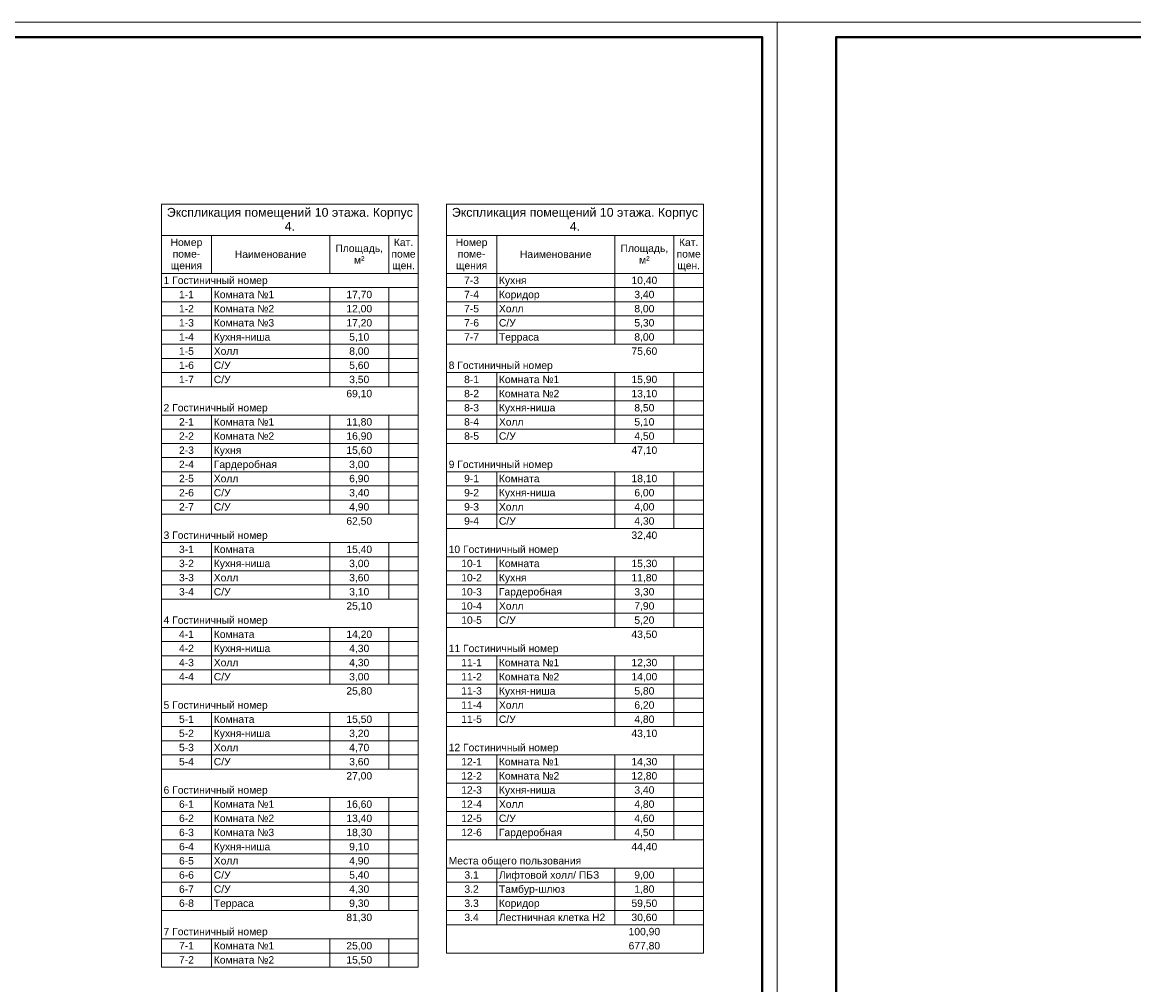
# Model space of a CAD drawing. Header units: millimetres. Extents: x -816133 to 919604, y 87941 to 147341.
# Tile 163 of 256: x -688 to 36945, y 114762 to 147341. Entities that reach past the tile are written whole.
import ezdxf

# ---------------------------------------------------------------- set-up
doc = ezdxf.new("R2010")
doc.units = ezdxf.units.MM
doc.layers.add('A-010-M_LINE-T', color=7, linetype='Continuous', lineweight=18)
doc.layers.add('Z-000-P_SCHED', color=7, linetype='Continuous', lineweight=20)
doc.layers.add('формат', color=250, linetype='Continuous')
doc.styles.add('Arial', font='arial.ttf', dxfattribs={"width": 0.9, "height": 700})
doc.styles.add('Arial_4', font='arial.ttf', dxfattribs={"height": 3})
doc.styles.add('Arial_5', font='arial.ttf', dxfattribs={"height": 2.5})

# ---------------------------------------------------------------- blocks, each defined once
blk = doc.blocks.new('*U1162')
at = {"color": 0, "lineweight": 0}
blk.add_lwpolyline([(-841, 0), (0, 0), (0, 594), (-841, 594)], close=True, dxfattribs=at)
at = {"lineweight": 40}
blk.add_lwpolyline([(-821, 5), (-5, 5), (-5, 589), (-821, 589)], close=True, dxfattribs=at)
at = {"style": 'Arial', "width": 0.9, "flags": 8}
blk.add_attdef('FORMAT', (-36.87, 1.26), '', height=2.8, dxfattribs=at)

msp = doc.modelspace()

# ---------------------------------------------------------------- linework, layer by layer
at = {"layer": 'A-010-M_LINE-T'}
for p, q in [((4022, 141182), (4022, 140124)), ((12722, 141182), (4022, 141182)), ((12722, 140124), (12722, 141182)), ((13675, 141182), (13675, 140124)), ((22375, 141182), (13675, 141182)), ((22375, 140124), (22375, 141182)), ((4022, 140124), (4022, 115356)), ((4022, 140124), (12722, 140124)), ((5722, 140124), (5722, 138836)), ((9722, 140124), (9722, 138836)), ((11722, 140124), (11722, 138836)), ((12722, 140124), (12722, 115356)), ((13675, 140124), (13675, 115835)), ((13675, 140124), (22375, 140124)), ((15375, 140124), (15375, 138836)), ((19375, 140124), (19375, 138836)), ((21375, 140124), (21375, 138836)), ((22375, 140124), (22375, 115835)), ((5722, 138836), (4022, 138836)), ((9722, 138836), (5722, 138836)), ((11722, 138836), (9722, 138836)), ((12722, 138836), (11722, 138836)), ((15375, 138836), (13675, 138836)), ((19375, 138836), (15375, 138836)), ((15375, 138836), (15375, 138357)), ((21375, 138836), (19375, 138836)), ((19375, 138836), (19375, 138357)), ((22375, 138836), (21375, 138836)), ((21375, 138836), (21375, 138357)), ((5722, 138357), (4022, 138357)), ((9722, 138357), (5722, 138357)), ((5722, 138357), (5722, 137878)), ((11722, 138357), (9722, 138357)), ((9722, 138357), (9722, 137878)), ((12722, 138357), (11722, 138357)), ((11722, 138357), (11722, 137878)), ((15375, 138357), (13675, 138357)), ((19375, 138357), (15375, 138357)), ((15375, 138357), (15375, 137878)), ((21375, 138357), (19375, 138357)), ((19375, 138357), (19375, 137878)), ((22375, 138357), (21375, 138357)), ((21375, 138357), (21375, 137878)), ((5722, 137878), (4022, 137878)), ((9722, 137878), (5722, 137878)), ((5722, 137878), (5722, 137398)), ((11722, 137878), (9722, 137878)), ((9722, 137878), (9722, 137398)), ((12722, 137878), (11722, 137878)), ((11722, 137878), (11722, 137398)), ((15375, 137878), (13675, 137878)), ((19375, 137878), (15375, 137878)), ((15375, 137878), (15375, 137398)), ((21375, 137878), (19375, 137878)), ((19375, 137878), (19375, 137398)), ((22375, 137878), (21375, 137878)), ((21375, 137878), (21375, 137398)), ((5722, 137398), (4022, 137398)), ((9722, 137398), (5722, 137398)), ((5722, 137398), (5722, 136919)), ((11722, 137398), (9722, 137398)), ((9722, 137398), (9722, 136919)), ((12722, 137398), (11722, 137398)), ((11722, 137398), (11722, 136919)), ((15375, 137398), (13675, 137398)), ((19375, 137398), (15375, 137398)), ((15375, 137398), (15375, 136919)), ((21375, 137398), (19375, 137398)), ((19375, 137398), (19375, 136919)), ((22375, 137398), (21375, 137398)), ((21375, 137398), (21375, 136919)), ((5722, 136919), (4022, 136919)), ((9722, 136919), (5722, 136919)), ((5722, 136919), (5722, 136440)), ((11722, 136919), (9722, 136919)), ((9722, 136919), (9722, 136440)), ((12722, 136919), (11722, 136919)), ((11722, 136919), (11722, 136440)), ((15375, 136919), (13675, 136919)), ((19375, 136919), (15375, 136919)), ((15375, 136919), (15375, 136440)), ((21375, 136919), (19375, 136919)), ((19375, 136919), (19375, 136440)), ((22375, 136919), (21375, 136919)), ((21375, 136919), (21375, 136440)), ((5722, 136440), (4022, 136440)), ((9722, 136440), (5722, 136440)), ((5722, 136440), (5722, 135961)), ((11722, 136440), (9722, 136440)), ((9722, 136440), (9722, 135961)), ((12722, 136440), (11722, 136440)), ((11722, 136440), (11722, 135961)), ((15375, 136440), (13675, 136440)), ((19375, 136440), (15375, 136440)), ((21375, 136440), (19375, 136440)), ((22375, 136440), (21375, 136440)), ((5722, 135961), (4022, 135961)), ((9722, 135961), (5722, 135961)), ((5722, 135961), (5722, 135482)), ((11722, 135961), (9722, 135961)), ((9722, 135961), (9722, 135482)), ((12722, 135961), (11722, 135961)), ((11722, 135961), (11722, 135482)), ((5722, 135482), (4022, 135482)), ((9722, 135482), (5722, 135482)), ((5722, 135482), (5722, 135003)), ((11722, 135482), (9722, 135482)), ((9722, 135482), (9722, 135003)), ((12722, 135482), (11722, 135482)), ((11722, 135482), (11722, 135003)), ((15375, 135482), (13675, 135482)), ((19375, 135482), (15375, 135482)), ((15375, 135482), (15375, 135003)), ((21375, 135482), (19375, 135482)), ((19375, 135482), (19375, 135003)), ((22375, 135482), (21375, 135482)), ((21375, 135482), (21375, 135003)), ((5722, 135003), (4022, 135003)), ((9722, 135003), (5722, 135003)), ((11722, 135003), (9722, 135003)), ((12722, 135003), (11722, 135003)), ((15375, 135003), (13675, 135003)), ((19375, 135003), (15375, 135003)), ((15375, 135003), (15375, 134523)), ((21375, 135003), (19375, 135003)), ((19375, 135003), (19375, 134523)), ((22375, 135003), (21375, 135003)), ((21375, 135003), (21375, 134523)), ((15375, 134523), (13675, 134523)), ((19375, 134523), (15375, 134523)), ((15375, 134523), (15375, 134044)), ((21375, 134523), (19375, 134523)), ((19375, 134523), (19375, 134044)), ((22375, 134523), (21375, 134523)), ((21375, 134523), (21375, 134044)), ((5722, 134044), (4022, 134044)), ((9722, 134044), (5722, 134044)), ((5722, 134044), (5722, 133565)), ((11722, 134044), (9722, 134044)), ((9722, 134044), (9722, 133565)), ((12722, 134044), (11722, 134044)), ((11722, 134044), (11722, 133565)), ((15375, 134044), (13675, 134044)), ((19375, 134044), (15375, 134044)), ((15375, 134044), (15375, 133565)), ((21375, 134044), (19375, 134044)), ((19375, 134044), (19375, 133565)), ((22375, 134044), (21375, 134044)), ((21375, 134044), (21375, 133565)), ((5722, 133565), (4022, 133565)), ((9722, 133565), (5722, 133565)), ((5722, 133565), (5722, 133086)), ((11722, 133565), (9722, 133565)), ((9722, 133565), (9722, 133086)), ((12722, 133565), (11722, 133565)), ((11722, 133565), (11722, 133086)), ((15375, 133565), (13675, 133565)), ((19375, 133565), (15375, 133565)), ((15375, 133565), (15375, 133086)), ((21375, 133565), (19375, 133565)), ((19375, 133565), (19375, 133086)), ((22375, 133565), (21375, 133565)), ((21375, 133565), (21375, 133086)), ((5722, 133086), (4022, 133086)), ((9722, 133086), (5722, 133086)), ((5722, 133086), (5722, 132607)), ((11722, 133086), (9722, 133086)), ((9722, 133086), (9722, 132607)), ((12722, 133086), (11722, 133086)), ((11722, 133086), (11722, 132607)), ((15375, 133086), (13675, 133086)), ((19375, 133086), (15375, 133086)), ((21375, 133086), (19375, 133086)), ((22375, 133086), (21375, 133086)), ((5722, 132607), (4022, 132607)), ((9722, 132607), (5722, 132607)), ((5722, 132607), (5722, 132127)), ((11722, 132607), (9722, 132607)), ((9722, 132607), (9722, 132127)), ((12722, 132607), (11722, 132607)), ((11722, 132607), (11722, 132127)), ((5722, 132127), (4022, 132127)), ((9722, 132127), (5722, 132127)), ((5722, 132127), (5722, 131648)), ((11722, 132127), (9722, 132127)), ((9722, 132127), (9722, 131648)), ((12722, 132127), (11722, 132127)), ((11722, 132127), (11722, 131648)), ((15375, 132127), (13675, 132127)), ((19375, 132127), (15375, 132127)), ((15375, 132127), (15375, 131648)), ((21375, 132127), (19375, 132127)), ((19375, 132127), (19375, 131648)), ((22375, 132127), (21375, 132127)), ((21375, 132127), (21375, 131648)), ((5722, 131648), (4022, 131648)), ((9722, 131648), (5722, 131648)), ((5722, 131648), (5722, 131169)), ((11722, 131648), (9722, 131648)), ((9722, 131648), (9722, 131169)), ((12722, 131648), (11722, 131648)), ((11722, 131648), (11722, 131169)), ((15375, 131648), (13675, 131648)), ((19375, 131648), (15375, 131648)), ((15375, 131648), (15375, 131169)), ((21375, 131648), (19375, 131648)), ((19375, 131648), (19375, 131169)), ((22375, 131648), (21375, 131648)), ((21375, 131648), (21375, 131169)), ((5722, 131169), (4022, 131169)), ((9722, 131169), (5722, 131169)), ((5722, 131169), (5722, 130690)), ((11722, 131169), (9722, 131169)), ((9722, 131169), (9722, 130690)), ((12722, 131169), (11722, 131169)), ((11722, 131169), (11722, 130690)), ((15375, 131169), (13675, 131169)), ((19375, 131169), (15375, 131169)), ((15375, 131169), (15375, 130690)), ((21375, 131169), (19375, 131169)), ((19375, 131169), (19375, 130690)), ((22375, 131169), (21375, 131169)), ((21375, 131169), (21375, 130690)), ((5722, 130690), (4022, 130690)), ((9722, 130690), (5722, 130690)), ((11722, 130690), (9722, 130690)), ((12722, 130690), (11722, 130690)), ((15375, 130690), (13675, 130690)), ((19375, 130690), (15375, 130690)), ((15375, 130690), (15375, 130211)), ((21375, 130690), (19375, 130690)), ((19375, 130690), (19375, 130211)), ((22375, 130690), (21375, 130690)), ((21375, 130690), (21375, 130211)), ((15375, 130211), (13675, 130211)), ((19375, 130211), (15375, 130211)), ((21375, 130211), (19375, 130211)), ((22375, 130211), (21375, 130211)), ((5722, 129732), (4022, 129732)), ((9722, 129732), (5722, 129732)), ((5722, 129732), (5722, 129252)), ((11722, 129732), (9722, 129732)), ((9722, 129732), (9722, 129252)), ((12722, 129732), (11722, 129732)), ((11722, 129732), (11722, 129252)), ((5722, 129252), (4022, 129252)), ((9722, 129252), (5722, 129252)), ((5722, 129252), (5722, 128773)), ((11722, 129252), (9722, 129252)), ((9722, 129252), (9722, 128773)), ((12722, 129252), (11722, 129252)), ((11722, 129252), (11722, 128773)), ((15375, 129252), (13675, 129252)), ((19375, 129252), (15375, 129252)), ((15375, 129252), (15375, 128773)), ((21375, 129252), (19375, 129252)), ((19375, 129252), (19375, 128773)), ((22375, 129252), (21375, 129252)), ((21375, 129252), (21375, 128773)), ((5722, 128773), (4022, 128773)), ((9722, 128773), (5722, 128773)), ((5722, 128773), (5722, 128294)), ((11722, 128773), (9722, 128773)), ((9722, 128773), (9722, 128294)), ((12722, 128773), (11722, 128773)), ((11722, 128773), (11722, 128294)), ((15375, 128773), (13675, 128773)), ((19375, 128773), (15375, 128773)), ((15375, 128773), (15375, 128294)), ((21375, 128773), (19375, 128773)), ((19375, 128773), (19375, 128294)), ((22375, 128773), (21375, 128773)), ((21375, 128773), (21375, 128294)), ((5722, 128294), (4022, 128294)), ((9722, 128294), (5722, 128294)), ((5722, 128294), (5722, 127815)), ((11722, 128294), (9722, 128294)), ((9722, 128294), (9722, 127815)), ((12722, 128294), (11722, 128294)), ((11722, 128294), (11722, 127815)), ((15375, 128294), (13675, 128294)), ((19375, 128294), (15375, 128294)), ((15375, 128294), (15375, 127815)), ((21375, 128294), (19375, 128294)), ((19375, 128294), (19375, 127815)), ((22375, 128294), (21375, 128294)), ((21375, 128294), (21375, 127815)), ((5722, 127815), (4022, 127815)), ((9722, 127815), (5722, 127815)), ((11722, 127815), (9722, 127815)), ((12722, 127815), (11722, 127815)), ((15375, 127815), (13675, 127815)), ((19375, 127815), (15375, 127815)), ((15375, 127815), (15375, 127336)), ((21375, 127815), (19375, 127815)), ((19375, 127815), (19375, 127336)), ((22375, 127815), (21375, 127815)), ((21375, 127815), (21375, 127336)), ((15375, 127336), (13675, 127336)), ((19375, 127336), (15375, 127336)), ((15375, 127336), (15375, 126857)), ((21375, 127336), (19375, 127336)), ((19375, 127336), (19375, 126857)), ((22375, 127336), (21375, 127336)), ((21375, 127336), (21375, 126857)), ((5722, 126857), (4022, 126857)), ((9722, 126857), (5722, 126857)), ((5722, 126857), (5722, 126377)), ((11722, 126857), (9722, 126857)), ((9722, 126857), (9722, 126377)), ((12722, 126857), (11722, 126857)), ((11722, 126857), (11722, 126377)), ((15375, 126857), (13675, 126857)), ((19375, 126857), (15375, 126857)), ((21375, 126857), (19375, 126857)), ((22375, 126857), (21375, 126857)), ((5722, 126377), (4022, 126377)), ((9722, 126377), (5722, 126377)), ((5722, 126377), (5722, 125898)), ((11722, 126377), (9722, 126377)), ((9722, 126377), (9722, 125898)), ((12722, 126377), (11722, 126377)), ((11722, 126377), (11722, 125898)), ((5722, 125898), (4022, 125898)), ((9722, 125898), (5722, 125898)), ((5722, 125898), (5722, 125419)), ((11722, 125898), (9722, 125898)), ((9722, 125898), (9722, 125419)), ((12722, 125898), (11722, 125898)), ((11722, 125898), (11722, 125419)), ((15375, 125898), (13675, 125898)), ((19375, 125898), (15375, 125898)), ((15375, 125898), (15375, 125419)), ((21375, 125898), (19375, 125898)), ((19375, 125898), (19375, 125419)), ((22375, 125898), (21375, 125898)), ((21375, 125898), (21375, 125419)), ((5722, 125419), (4022, 125419)), ((9722, 125419), (5722, 125419)), ((5722, 125419), (5722, 124940)), ((11722, 125419), (9722, 125419)), ((9722, 125419), (9722, 124940)), ((12722, 125419), (11722, 125419)), ((11722, 125419), (11722, 124940)), ((15375, 125419), (13675, 125419)), ((19375, 125419), (15375, 125419)), ((15375, 125419), (15375, 124940)), ((21375, 125419), (19375, 125419)), ((19375, 125419), (19375, 124940)), ((22375, 125419), (21375, 125419)), ((21375, 125419), (21375, 124940)), ((5722, 124940), (4022, 124940)), ((9722, 124940), (5722, 124940)), ((11722, 124940), (9722, 124940)), ((12722, 124940), (11722, 124940)), ((15375, 124940), (13675, 124940)), ((19375, 124940), (15375, 124940)), ((15375, 124940), (15375, 124461)), ((21375, 124940), (19375, 124940)), ((19375, 124940), (19375, 124461)), ((22375, 124940), (21375, 124940)), ((21375, 124940), (21375, 124461)), ((15375, 124461), (13675, 124461)), ((19375, 124461), (15375, 124461)), ((15375, 124461), (15375, 123981)), ((21375, 124461), (19375, 124461)), ((19375, 124461), (19375, 123981)), ((22375, 124461), (21375, 124461)), ((21375, 124461), (21375, 123981)), ((5722, 123981), (4022, 123981)), ((9722, 123981), (5722, 123981)), ((5722, 123981), (5722, 123502)), ((11722, 123981), (9722, 123981)), ((9722, 123981), (9722, 123502)), ((12722, 123981), (11722, 123981)), ((11722, 123981), (11722, 123502)), ((15375, 123981), (13675, 123981)), ((19375, 123981), (15375, 123981)), ((15375, 123981), (15375, 123502)), ((21375, 123981), (19375, 123981)), ((19375, 123981), (19375, 123502)), ((22375, 123981), (21375, 123981)), ((21375, 123981), (21375, 123502)), ((5722, 123502), (4022, 123502)), ((9722, 123502), (5722, 123502)), ((5722, 123502), (5722, 123023)), ((11722, 123502), (9722, 123502)), ((9722, 123502), (9722, 123023)), ((12722, 123502), (11722, 123502)), ((11722, 123502), (11722, 123023)), ((15375, 123502), (13675, 123502)), ((19375, 123502), (15375, 123502)), ((21375, 123502), (19375, 123502)), ((22375, 123502), (21375, 123502)), ((5722, 123023), (4022, 123023)), ((9722, 123023), (5722, 123023)), ((5722, 123023), (5722, 122544)), ((11722, 123023), (9722, 123023)), ((9722, 123023), (9722, 122544)), ((12722, 123023), (11722, 123023)), ((11722, 123023), (11722, 122544)), ((5722, 122544), (4022, 122544)), ((9722, 122544), (5722, 122544)), ((5722, 122544), (5722, 122065)), ((11722, 122544), (9722, 122544)), ((9722, 122544), (9722, 122065)), ((12722, 122544), (11722, 122544)), ((11722, 122544), (11722, 122065)), ((15375, 122544), (13675, 122544)), ((19375, 122544), (15375, 122544)), ((15375, 122544), (15375, 122065)), ((21375, 122544), (19375, 122544)), ((19375, 122544), (19375, 122065)), ((22375, 122544), (21375, 122544)), ((21375, 122544), (21375, 122065)), ((5722, 122065), (4022, 122065)), ((9722, 122065), (5722, 122065)), ((11722, 122065), (9722, 122065)), ((12722, 122065), (11722, 122065)), ((15375, 122065), (13675, 122065)), ((19375, 122065), (15375, 122065)), ((15375, 122065), (15375, 121586)), ((21375, 122065), (19375, 122065)), ((19375, 122065), (19375, 121586)), ((22375, 122065), (21375, 122065)), ((21375, 122065), (21375, 121586)), ((15375, 121586), (13675, 121586)), ((19375, 121586), (15375, 121586)), ((15375, 121586), (15375, 121106)), ((21375, 121586), (19375, 121586)), ((19375, 121586), (19375, 121106)), ((22375, 121586), (21375, 121586)), ((21375, 121586), (21375, 121106)), ((5722, 121106), (4022, 121106)), ((9722, 121106), (5722, 121106)), ((5722, 121106), (5722, 120627)), ((11722, 121106), (9722, 121106)), ((9722, 121106), (9722, 120627)), ((12722, 121106), (11722, 121106)), ((11722, 121106), (11722, 120627)), ((15375, 121106), (13675, 121106)), ((19375, 121106), (15375, 121106)), ((15375, 121106), (15375, 120627)), ((21375, 121106), (19375, 121106)), ((19375, 121106), (19375, 120627)), ((22375, 121106), (21375, 121106)), ((21375, 121106), (21375, 120627)), ((5722, 120627), (4022, 120627)), ((9722, 120627), (5722, 120627)), ((5722, 120627), (5722, 120148)), ((11722, 120627), (9722, 120627)), ((9722, 120627), (9722, 120148)), ((12722, 120627), (11722, 120627)), ((11722, 120627), (11722, 120148)), ((15375, 120627), (13675, 120627)), ((19375, 120627), (15375, 120627)), ((15375, 120627), (15375, 120148)), ((21375, 120627), (19375, 120627)), ((19375, 120627), (19375, 120148)), ((22375, 120627), (21375, 120627)), ((21375, 120627), (21375, 120148)), ((5722, 120148), (4022, 120148)), ((9722, 120148), (5722, 120148)), ((5722, 120148), (5722, 119669)), ((11722, 120148), (9722, 120148)), ((9722, 120148), (9722, 119669)), ((12722, 120148), (11722, 120148)), ((11722, 120148), (11722, 119669)), ((15375, 120148), (13675, 120148)), ((19375, 120148), (15375, 120148)), ((15375, 120148), (15375, 119669)), ((21375, 120148), (19375, 120148)), ((19375, 120148), (19375, 119669)), ((22375, 120148), (21375, 120148)), ((21375, 120148), (21375, 119669)), ((5722, 119669), (4022, 119669)), ((9722, 119669), (5722, 119669)), ((5722, 119669), (5722, 119190)), ((11722, 119669), (9722, 119669)), ((9722, 119669), (9722, 119190)), ((12722, 119669), (11722, 119669)), ((11722, 119669), (11722, 119190)), ((15375, 119669), (13675, 119669)), ((19375, 119669), (15375, 119669)), ((21375, 119669), (19375, 119669)), ((22375, 119669), (21375, 119669)), ((5722, 119190), (4022, 119190)), ((9722, 119190), (5722, 119190)), ((5722, 119190), (5722, 118710)), ((11722, 119190), (9722, 119190)), ((9722, 119190), (9722, 118710)), ((12722, 119190), (11722, 119190)), ((11722, 119190), (11722, 118710)), ((5722, 118710), (4022, 118710)), ((9722, 118710), (5722, 118710)), ((5722, 118710), (5722, 118231)), ((11722, 118710), (9722, 118710)), ((9722, 118710), (9722, 118231)), ((12722, 118710), (11722, 118710)), ((11722, 118710), (11722, 118231)), ((15375, 118710), (13675, 118710)), ((19375, 118710), (15375, 118710)), ((15375, 118710), (15375, 118231)), ((21375, 118710), (19375, 118710)), ((19375, 118710), (19375, 118231)), ((22375, 118710), (21375, 118710)), ((21375, 118710), (21375, 118231)), ((5722, 118231), (4022, 118231)), ((9722, 118231), (5722, 118231)), ((5722, 118231), (5722, 117752)), ((11722, 118231), (9722, 118231)), ((9722, 118231), (9722, 117752)), ((12722, 118231), (11722, 118231)), ((11722, 118231), (11722, 117752)), ((15375, 118231), (13675, 118231)), ((19375, 118231), (15375, 118231)), ((15375, 118231), (15375, 117752)), ((21375, 118231), (19375, 118231)), ((19375, 118231), (19375, 117752)), ((22375, 118231), (21375, 118231)), ((21375, 118231), (21375, 117752)), ((5722, 117752), (4022, 117752)), ((9722, 117752), (5722, 117752)), ((5722, 117752), (5722, 117273)), ((11722, 117752), (9722, 117752)), ((9722, 117752), (9722, 117273)), ((12722, 117752), (11722, 117752)), ((11722, 117752), (11722, 117273)), ((15375, 117752), (13675, 117752)), ((19375, 117752), (15375, 117752)), ((15375, 117752), (15375, 117273)), ((21375, 117752), (19375, 117752)), ((19375, 117752), (19375, 117273)), ((22375, 117752), (21375, 117752)), ((21375, 117752), (21375, 117273)), ((5722, 117273), (4022, 117273)), ((9722, 117273), (5722, 117273)), ((11722, 117273), (9722, 117273)), ((12722, 117273), (11722, 117273)), ((15375, 117273), (13675, 117273)), ((19375, 117273), (15375, 117273)), ((15375, 117273), (15375, 116794)), ((21375, 117273), (19375, 117273)), ((19375, 117273), (19375, 116794)), ((22375, 117273), (21375, 117273)), ((21375, 117273), (21375, 116794)), ((15375, 116794), (13675, 116794)), ((19375, 116794), (15375, 116794)), ((21375, 116794), (19375, 116794)), ((22375, 116794), (21375, 116794)), ((5722, 116315), (4022, 116315)), ((9722, 116315), (5722, 116315)), ((5722, 116315), (5722, 115835)), ((11722, 116315), (9722, 116315)), ((9722, 116315), (9722, 115835)), ((12722, 116315), (11722, 116315)), ((11722, 116315), (11722, 115835)), ((5722, 115835), (4022, 115835)), ((9722, 115835), (5722, 115835)), ((5722, 115835), (5722, 115356)), ((11722, 115835), (9722, 115835)), ((9722, 115835), (9722, 115356)), ((12722, 115835), (11722, 115835)), ((11722, 115835), (11722, 115356)), ((22375, 115835), (13675, 115835)), ((12722, 115356), (4022, 115356))]:
    msp.add_line(p, q, dxfattribs=at)

# ---------------------------------------------------------------- block references
at = {"layer": 'формат', "xscale": 100, "yscale": 100, "zscale": 100}
for p in [(24867, 87941), (108967, 87941)]:
    msp.add_blockref('*U1162', p, dxfattribs=at)

# ---------------------------------------------------------------- texts
at = {"layer": 'Z-000-P_SCHED', "line_spacing_factor": 0.941778}
for s, insert, char_height, width, attachment_point, style in [('Экспликация помещений 10 этажа. Корпус\\P4.', (8372, 141056), 300, 9945.56, 2, 'Arial_4'), ('Экспликация помещений 10 этажа. Корпус\\P4.', (18025, 141056), 300, 9945.56, 2, 'Arial_4'), ('Номер\\Pпоме-\\Pщения', (4872, 140018), 250, 1285.52, 2, 'Arial_5'), ('Кат.\\Pпоме\\Pщен.', (12222, 140018), 250, 979.44, 2, 'Arial_5'), ('Номер\\Pпоме-\\Pщения', (14525, 140018), 250, 1285.52, 2, 'Arial_5'), ('Кат.\\Pпоме\\Pщен.', (21875, 140018), 250, 979.44, 2, 'Arial_5'), ('Площадь,\\Pм\\fArial|b0|i0|c238|p34|;²', (10722, 139816), 250, 1925.21, 2, 'Arial_5'), ('Площадь,\\Pм\\fArial|b0|i0|c238|p34|;²', (20375, 139816), 250, 1925.21, 2, 'Arial_5'), ('Наименование', (7722, 139614), 250, 2895.47, 2, 'Arial_5'), ('Наименование', (17375, 139614), 250, 2895.47, 2, 'Arial_5'), ('1 Гостиничный номер', (4097, 138731), 250, 4211.6, 1, 'Arial_5'), ('7-3', (14525, 138731), 250, 602.97, 2, 'Arial_5'), ('Кухня', (15450, 138731), 250, 1104.93, 1, 'Arial_5'), ('10,40', (20375, 138731), 250, 1046.78, 2, 'Arial_5'), ('1-1', (4872, 138251), 250, 602.97, 2, 'Arial_5'), ('Комната №1', (5797, 138251), 250, 2442.48, 1, 'Arial_5'), ('17,70', (10722, 138251), 250, 1046.78, 2, 'Arial_5'), ('7-4', (14525, 138251), 250, 602.97, 2, 'Arial_5'), ('Коридор', (15450, 138251), 250, 1646.69, 1, 'Arial_5'), ('3,40', (20375, 138251), 250, 814.16, 2, 'Arial_5'), ('1-2', (4872, 137772), 250, 602.97, 2, 'Arial_5'), ('Комната №2', (5797, 137772), 250, 2442.48, 1, 'Arial_5'), ('12,00', (10722, 137772), 250, 1046.78, 2, 'Arial_5'), ('7-5', (14525, 137772), 250, 602.97, 2, 'Arial_5'), ('Холл', (15450, 137772), 250, 994.74, 1, 'Arial_5'), ('8,00', (20375, 137772), 250, 814.16, 2, 'Arial_5'), ('1-3', (4872, 137293), 250, 602.97, 2, 'Arial_5'), ('Комната №3', (5797, 137293), 250, 2442.48, 1, 'Arial_5'), ('17,20', (10722, 137293), 250, 1046.78, 2, 'Arial_5'), ('7-6', (14525, 137293), 250, 602.97, 2, 'Arial_5'), ('С/У', (15450, 137293), 250, 679.49, 1, 'Arial_5'), ('5,30', (20375, 137293), 250, 814.16, 2, 'Arial_5'), ('1-4', (4872, 136814), 250, 602.97, 2, 'Arial_5'), ('Кухня-ниша', (5797, 136814), 250, 2271.08, 1, 'Arial_5'), ('5,10', (10722, 136814), 250, 814.16, 2, 'Arial_5'), ('7-7', (14525, 136814), 250, 602.97, 2, 'Arial_5'), ('Терраса', (15450, 136814), 250, 1625.26, 1, 'Arial_5'), ('8,00', (20375, 136814), 250, 814.16, 2, 'Arial_5'), ('1-5', (4872, 136335), 250, 602.97, 2, 'Arial_5'), ('Холл', (5797, 136335), 250, 994.74, 1, 'Arial_5'), ('8,00', (10722, 136335), 250, 814.16, 2, 'Arial_5'), ('75,60', (20375, 136335), 250, 1046.78, 2, 'Arial_5'), ('1-6', (4872, 135856), 250, 602.97, 2, 'Arial_5'), ('С/У', (5797, 135856), 250, 679.49, 1, 'Arial_5'), ('5,60', (10722, 135856), 250, 814.16, 2, 'Arial_5'), ('8 Гостиничный номер', (13750, 135856), 250, 4211.6, 1, 'Arial_5'), ('1-7', (4872, 135376), 250, 602.97, 2, 'Arial_5'), ('С/У', (5797, 135376), 250, 679.49, 1, 'Arial_5'), ('3,50', (10722, 135376), 250, 814.16, 2, 'Arial_5'), ('8-1', (14525, 135376), 250, 602.97, 2, 'Arial_5'), ('Комната №1', (15450, 135376), 250, 2442.48, 1, 'Arial_5'), ('15,90', (20375, 135376), 250, 1046.78, 2, 'Arial_5'), ('69,10', (10722, 134897), 250, 1046.78, 2, 'Arial_5'), ('8-2', (14525, 134897), 250, 602.97, 2, 'Arial_5'), ('Комната №2', (15450, 134897), 250, 2442.48, 1, 'Arial_5'), ('13,10', (20375, 134897), 250, 1046.78, 2, 'Arial_5'), ('2 Гостиничный номер', (4097, 134418), 250, 4211.6, 1, 'Arial_5'), ('8-3', (14525, 134418), 250, 602.97, 2, 'Arial_5'), ('Кухня-ниша', (15450, 134418), 250, 2271.08, 1, 'Arial_5'), ('8,50', (20375, 134418), 250, 814.16, 2, 'Arial_5'), ('2-1', (4872, 133939), 250, 602.97, 2, 'Arial_5'), ('Комната №1', (5797, 133939), 250, 2442.48, 1, 'Arial_5'), ('11,80', (10722, 133939), 250, 1046.78, 2, 'Arial_5'), ('8-4', (14525, 133939), 250, 602.97, 2, 'Arial_5'), ('Холл', (15450, 133939), 250, 994.74, 1, 'Arial_5'), ('5,10', (20375, 133939), 250, 814.16, 2, 'Arial_5'), ('2-2', (4872, 133460), 250, 602.97, 2, 'Arial_5'), ('Комната №2', (5797, 133460), 250, 2442.48, 1, 'Arial_5'), ('16,90', (10722, 133460), 250, 1046.78, 2, 'Arial_5'), ('8-5', (14525, 133460), 250, 602.97, 2, 'Arial_5'), ('С/У', (15450, 133460), 250, 679.49, 1, 'Arial_5'), ('4,50', (20375, 133460), 250, 814.16, 2, 'Arial_5'), ('2-3', (4872, 132981), 250, 602.97, 2, 'Arial_5'), ('Кухня', (5797, 132981), 250, 1104.93, 1, 'Arial_5'), ('15,60', (10722, 132981), 250, 1046.78, 2, 'Arial_5'), ('47,10', (20375, 132981), 250, 1046.78, 2, 'Arial_5'), ('2-4', (4872, 132501), 250, 602.97, 2, 'Arial_5'), ('Гардеробная', (5797, 132501), 250, 2558.79, 1, 'Arial_5'), ('3,00', (10722, 132501), 250, 814.16, 2, 'Arial_5'), ('9 Гостиничный номер', (13750, 132501), 250, 4211.6, 1, 'Arial_5'), ('2-5', (4872, 132022), 250, 602.97, 2, 'Arial_5'), ('Холл', (5797, 132022), 250, 994.74, 1, 'Arial_5'), ('6,90', (10722, 132022), 250, 814.16, 2, 'Arial_5'), ('9-1', (14525, 132022), 250, 602.97, 2, 'Arial_5'), ('Комната', (15450, 132022), 250, 1646.69, 1, 'Arial_5'), ('18,10', (20375, 132022), 250, 1046.78, 2, 'Arial_5'), ('2-6', (4872, 131543), 250, 602.97, 2, 'Arial_5'), ('С/У', (5797, 131543), 250, 679.49, 1, 'Arial_5'), ('3,40', (10722, 131543), 250, 814.16, 2, 'Arial_5'), ('9-2', (14525, 131543), 250, 602.97, 2, 'Arial_5'), ('Кухня-ниша', (15450, 131543), 250, 2271.08, 1, 'Arial_5'), ('6,00', (20375, 131543), 250, 814.16, 2, 'Arial_5'), ('2-7', (4872, 131064), 250, 602.97, 2, 'Arial_5'), ('С/У', (5797, 131064), 250, 679.49, 1, 'Arial_5'), ('4,90', (10722, 131064), 250, 814.16, 2, 'Arial_5'), ('9-3', (14525, 131064), 250, 602.97, 2, 'Arial_5'), ('Холл', (15450, 131064), 250, 994.74, 1, 'Arial_5'), ('4,00', (20375, 131064), 250, 814.16, 2, 'Arial_5'), ('62,50', (10722, 130585), 250, 1046.78, 2, 'Arial_5'), ('9-4', (14525, 130585), 250, 602.97, 2, 'Arial_5'), ('С/У', (15450, 130585), 250, 679.49, 1, 'Arial_5'), ('4,30', (20375, 130585), 250, 814.16, 2, 'Arial_5'), ('3 Гостиничный номер', (4097, 130105), 250, 4211.6, 1, 'Arial_5'), ('32,40', (20375, 130105), 250, 1046.78, 2, 'Arial_5'), ('3-1', (4872, 129626), 250, 602.97, 2, 'Arial_5'), ('Комната', (5797, 129626), 250, 1646.69, 1, 'Arial_5'), ('15,40', (10722, 129626), 250, 1046.78, 2, 'Arial_5'), ('10 Гостиничный номер', (13750, 129626), 250, 4444.21, 1, 'Arial_5'), ('3-2', (4872, 129147), 250, 602.97, 2, 'Arial_5'), ('Кухня-ниша', (5797, 129147), 250, 2271.08, 1, 'Arial_5'), ('3,00', (10722, 129147), 250, 814.16, 2, 'Arial_5'), ('10-1', (14525, 129147), 250, 835.59, 2, 'Arial_5'), ('Комната', (15450, 129147), 250, 1646.69, 1, 'Arial_5'), ('15,30', (20375, 129147), 250, 1046.78, 2, 'Arial_5'), ('3-3', (4872, 128668), 250, 602.97, 2, 'Arial_5'), ('Холл', (5797, 128668), 250, 994.74, 1, 'Arial_5'), ('3,60', (10722, 128668), 250, 814.16, 2, 'Arial_5'), ('10-2', (14525, 128668), 250, 835.59, 2, 'Arial_5'), ('Кухня', (15450, 128668), 250, 1104.93, 1, 'Arial_5'), ('11,80', (20375, 128668), 250, 1046.78, 2, 'Arial_5'), ('3-4', (4872, 128189), 250, 602.97, 2, 'Arial_5'), ('С/У', (5797, 128189), 250, 679.49, 1, 'Arial_5'), ('3,10', (10722, 128189), 250, 814.16, 2, 'Arial_5'), ('10-3', (14525, 128189), 250, 835.59, 2, 'Arial_5'), ('Гардеробная', (15450, 128189), 250, 2558.79, 1, 'Arial_5'), ('3,30', (20375, 128189), 250, 814.16, 2, 'Arial_5'), ('25,10', (10722, 127710), 250, 1046.78, 2, 'Arial_5'), ('10-4', (14525, 127710), 250, 835.59, 2, 'Arial_5'), ('Холл', (15450, 127710), 250, 994.74, 1, 'Arial_5'), ('7,90', (20375, 127710), 250, 814.16, 2, 'Arial_5'), ('4 Гостиничный номер', (4097, 127230), 250, 4211.6, 1, 'Arial_5'), ('10-5', (14525, 127230), 250, 835.59, 2, 'Arial_5'), ('С/У', (15450, 127230), 250, 679.49, 1, 'Arial_5'), ('5,20', (20375, 127230), 250, 814.16, 2, 'Arial_5'), ('4-1', (4872, 126751), 250, 602.97, 2, 'Arial_5'), ('Комната', (5797, 126751), 250, 1646.69, 1, 'Arial_5'), ('14,20', (10722, 126751), 250, 1046.78, 2, 'Arial_5'), ('43,50', (20375, 126751), 250, 1046.78, 2, 'Arial_5'), ('4-2', (4872, 126272), 250, 602.97, 2, 'Arial_5'), ('Кухня-ниша', (5797, 126272), 250, 2271.08, 1, 'Arial_5'), ('4,30', (10722, 126272), 250, 814.16, 2, 'Arial_5'), ('11 Гостиничный номер', (13750, 126272), 250, 4444.21, 1, 'Arial_5'), ('4-3', (4872, 125793), 250, 602.97, 2, 'Arial_5'), ('Холл', (5797, 125793), 250, 994.74, 1, 'Arial_5'), ('4,30', (10722, 125793), 250, 814.16, 2, 'Arial_5'), ('11-1', (14525, 125793), 250, 835.59, 2, 'Arial_5'), ('Комната №1', (15450, 125793), 250, 2442.48, 1, 'Arial_5'), ('12,30', (20375, 125793), 250, 1046.78, 2, 'Arial_5'), ('С/У', (5797, 125314), 250, 679.49, 1, 'Arial_5'), ('3,00', (10722, 125314), 250, 814.16, 2, 'Arial_5'), ('11-2', (14525, 125314), 250, 835.59, 2, 'Arial_5'), ('Комната №2', (15450, 125314), 250, 2442.48, 1, 'Arial_5'), ('14,00', (20375, 125314), 250, 1046.78, 2, 'Arial_5'), ('4-4', (4872, 125314), 250, 602.97, 2, 'Arial_5'), ('25,80', (10722, 124834), 250, 1046.78, 2, 'Arial_5'), ('11-3', (14525, 124834), 250, 835.59, 2, 'Arial_5'), ('Кухня-ниша', (15450, 124834), 250, 2271.08, 1, 'Arial_5'), ('5,80', (20375, 124834), 250, 814.16, 2, 'Arial_5'), ('5 Гостиничный номер', (4097, 124355), 250, 4211.6, 1, 'Arial_5'), ('11-4', (14525, 124355), 250, 835.59, 2, 'Arial_5'), ('Холл', (15450, 124355), 250, 994.74, 1, 'Arial_5'), ('6,20', (20375, 124355), 250, 814.16, 2, 'Arial_5'), ('5-1', (4872, 123876), 250, 602.97, 2, 'Arial_5'), ('Комната', (5797, 123876), 250, 1646.69, 1, 'Arial_5'), ('15,50', (10722, 123876), 250, 1046.78, 2, 'Arial_5'), ('11-5', (14525, 123876), 250, 835.59, 2, 'Arial_5'), ('С/У', (15450, 123876), 250, 679.49, 1, 'Arial_5'), ('4,80', (20375, 123876), 250, 814.16, 2, 'Arial_5'), ('5-2', (4872, 123397), 250, 602.97, 2, 'Arial_5'), ('Кухня-ниша', (5797, 123397), 250, 2271.08, 1, 'Arial_5'), ('3,20', (10722, 123397), 250, 814.16, 2, 'Arial_5'), ('43,10', (20375, 123397), 250, 1046.78, 2, 'Arial_5'), ('5-3', (4872, 122918), 250, 602.97, 2, 'Arial_5'), ('Холл', (5797, 122918), 250, 994.74, 1, 'Arial_5'), ('4,70', (10722, 122918), 250, 814.16, 2, 'Arial_5'), ('12 Гостиничный номер', (13750, 122918), 250, 4444.21, 1, 'Arial_5'), ('5-4', (4872, 122439), 250, 602.97, 2, 'Arial_5'), ('С/У', (5797, 122439), 250, 679.49, 1, 'Arial_5'), ('3,60', (10722, 122439), 250, 814.16, 2, 'Arial_5'), ('12-1', (14525, 122439), 250, 835.59, 2, 'Arial_5'), ('Комната №1', (15450, 122439), 250, 2442.48, 1, 'Arial_5'), ('14,30', (20375, 122439), 250, 1046.78, 2, 'Arial_5'), ('27,00', (10722, 121959), 250, 1046.78, 2, 'Arial_5'), ('12-2', (14525, 121959), 250, 835.59, 2, 'Arial_5'), ('Комната №2', (15450, 121959), 250, 2442.48, 1, 'Arial_5'), ('12,80', (20375, 121959), 250, 1046.78, 2, 'Arial_5'), ('6 Гостиничный номер', (4097, 121480), 250, 4211.6, 1, 'Arial_5'), ('12-3', (14525, 121480), 250, 835.59, 2, 'Arial_5'), ('Кухня-ниша', (15450, 121480), 250, 2271.08, 1, 'Arial_5'), ('3,40', (20375, 121480), 250, 814.16, 2, 'Arial_5'), ('6-1', (4872, 121001), 250, 602.97, 2, 'Arial_5'), ('Комната №1', (5797, 121001), 250, 2442.48, 1, 'Arial_5'), ('16,60', (10722, 121001), 250, 1046.78, 2, 'Arial_5'), ('12-4', (14525, 121001), 250, 835.59, 2, 'Arial_5'), ('Холл', (15450, 121001), 250, 994.74, 1, 'Arial_5'), ('4,80', (20375, 121001), 250, 814.16, 2, 'Arial_5'), ('6-2', (4872, 120522), 250, 602.97, 2, 'Arial_5'), ('Комната №2', (5797, 120522), 250, 2442.48, 1, 'Arial_5'), ('13,40', (10722, 120522), 250, 1046.78, 2, 'Arial_5'), ('12-5', (14525, 120522), 250, 835.59, 2, 'Arial_5'), ('С/У', (15450, 120522), 250, 679.49, 1, 'Arial_5'), ('4,60', (20375, 120522), 250, 814.16, 2, 'Arial_5'), ('6-3', (4872, 120043), 250, 602.97, 2, 'Arial_5'), ('Комната №3', (5797, 120043), 250, 2442.48, 1, 'Arial_5'), ('18,30', (10722, 120043), 250, 1046.78, 2, 'Arial_5'), ('12-6', (14525, 120043), 250, 835.59, 2, 'Arial_5'), ('Гардеробная', (15450, 120043), 250, 2558.79, 1, 'Arial_5'), ('4,50', (20375, 120043), 250, 814.16, 2, 'Arial_5'), ('6-4', (4872, 119563), 250, 602.97, 2, 'Arial_5'), ('Кухня-ниша', (5797, 119563), 250, 2271.08, 1, 'Arial_5'), ('9,10', (10722, 119563), 250, 814.16, 2, 'Arial_5'), ('44,40', (20375, 119563), 250, 1046.78, 2, 'Arial_5'), ('6-5', (4872, 119084), 250, 602.97, 2, 'Arial_5'), ('Холл', (5797, 119084), 250, 994.74, 1, 'Arial_5'), ('4,90', (10722, 119084), 250, 814.16, 2, 'Arial_5'), ('Места общего пользования', (13750, 119084), 250, 5356.32, 1, 'Arial_5'), ('6-6', (4872, 118605), 250, 602.97, 2, 'Arial_5'), ('С/У', (5797, 118605), 250, 679.49, 1, 'Arial_5'), ('5,40', (10722, 118605), 250, 814.16, 2, 'Arial_5'), ('3.1', (14525, 118605), 250, 581.54, 2, 'Arial_5'), ('Лифтовой холл/ ПБЗ', (15450, 118605), 250, 4052.44, 1, 'Arial_5'), ('9,00', (20375, 118605), 250, 814.16, 2, 'Arial_5'), ('6-7', (4872, 118126), 250, 602.97, 2, 'Arial_5'), ('С/У', (5797, 118126), 250, 679.49, 1, 'Arial_5'), ('4,30', (10722, 118126), 250, 814.16, 2, 'Arial_5'), ('3.2', (14525, 118126), 250, 581.54, 2, 'Arial_5'), ('Тамбур-шлюз', (15450, 118126), 250, 2659.79, 1, 'Arial_5'), ('1,80', (20375, 118126), 250, 814.16, 2, 'Arial_5'), ('6-8', (4872, 117647), 250, 602.97, 2, 'Arial_5'), ('Терраса', (5797, 117647), 250, 1625.26, 1, 'Arial_5'), ('9,30', (10722, 117647), 250, 814.16, 2, 'Arial_5'), ('3.3', (14525, 117647), 250, 581.54, 2, 'Arial_5'), ('Коридор', (15450, 117647), 250, 1646.69, 1, 'Arial_5'), ('59,50', (20375, 117647), 250, 1046.78, 2, 'Arial_5'), ('81,30', (10722, 117168), 250, 1046.78, 2, 'Arial_5'), ('3.4', (14525, 117168), 250, 581.54, 2, 'Arial_5'), ('Лестничная клетка Н2', (15450, 117168), 250, 4300.36, 1, 'Arial_5'), ('30,60', (20375, 117168), 250, 1046.78, 2, 'Arial_5'), ('7 Гостиничный номер', (4097, 116688), 250, 4211.6, 1, 'Arial_5'), ('100,90', (20375, 116688), 250, 1279.39, 2, 'Arial_5'), ('7-1', (4872, 116209), 250, 602.97, 2, 'Arial_5'), ('Комната №1', (5797, 116209), 250, 2442.48, 1, 'Arial_5'), ('25,00', (10722, 116209), 250, 1046.78, 2, 'Arial_5'), ('677,80', (20375, 116209), 250, 1279.39, 2, 'Arial_5'), ('7-2', (4872, 115730), 250, 602.97, 2, 'Arial_5'), ('Комната №2', (5797, 115730), 250, 2442.48, 1, 'Arial_5'), ('15,50', (10722, 115730), 250, 1046.78, 2, 'Arial_5')]:
    msp.add_mtext(s, dxfattribs=dict(at, insert=insert, char_height=char_height, width=width, attachment_point=attachment_point, style=style))

doc.saveas('drawing.dxf')
